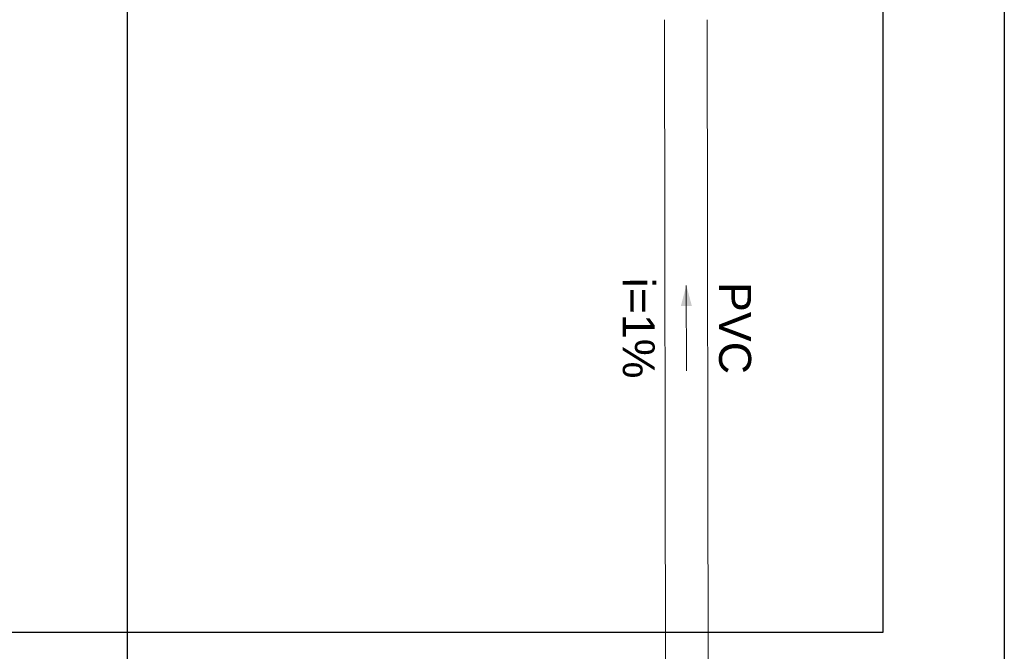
# Model space of a CAD drawing. Header units: millimetres. Extents: x 53 to 3943, y 29 to 3483.
# Tile 30 of 52: x 3874.23 to 3878.84, y 3441.74 to 3444.7. Entities that reach past the tile are written whole.
import ezdxf

# ---------------------------------------------------------------- set-up
doc = ezdxf.new("R2010")
doc.units = ezdxf.units.MM
doc.header["$MEASUREMENT"] = 0
for name, color, linetype, lineweight in [('DI-Detalhes', 1, 'Continuous', 30), ('TQ-Condutos', 3, 'Continuous', 5), ('TQ-Sentido conduto', 9, 'Continuous', 5), ('TQ-Textos conduto', 7, 'Continuous', 5)]:
    doc.layers.add(name, color=color, linetype=linetype, lineweight=lineweight)
doc.styles.add('Arial', font='arial.ttf')

msp = doc.modelspace()

# ---------------------------------------------------------------- hatches: boundary and pattern name
at = {"layer": 'TQ-Sentido conduto', "linetype": 'Continuous'}
msp.add_hatch(color=256, dxfattribs=at).paths.add_polyline_path([(3877.3502, 3443.4546), (3877.3245, 3443.3579), (3877.3762, 3443.358)])

# ---------------------------------------------------------------- linework, layer by layer
at = {"layer": 'DI-Detalhes'}
for points in [[(3866.8734, 3448.982), (3878.2701, 3448.982), (3878.2701, 3441.8294), (3866.8734, 3441.8294), (3866.8734, 3448.982)], [(3874.7354, 3445.6273), (3878.8382, 3445.6273), (3878.8382, 3437.9916), (3874.7354, 3437.9916), (3874.7354, 3445.6273)]]:
    msp.add_lwpolyline(points, dxfattribs=at)
at = {"layer": 'TQ-Condutos'}
for p, q in [((3877.2535, 3441.172), (3877.2484, 3444.6992)), ((3877.4535, 3441.172), (3877.4484, 3444.6992))]:
    msp.add_line(p, q, dxfattribs=at)
at = {"layer": 'TQ-Sentido conduto'}
msp.add_lwpolyline([(3877.3508, 3443.0546), (3877.3502, 3443.4546)], dxfattribs=at)

# ---------------------------------------------------------------- texts
at = {"layer": 'TQ-Textos conduto', "char_height": 0.15, "attachment_point": 8, "rotation": 270.0857, "line_spacing_factor": 0.6, "style": 'Arial'}
for s, insert, width in [('i=1%', (3877.051, 3443.2541), 0.945615), ('PVC', (3877.501, 3443.2548), 0.863584)]:
    msp.add_mtext(s, dxfattribs=dict(at, insert=insert, width=width))

doc.saveas('drawing.dxf')
